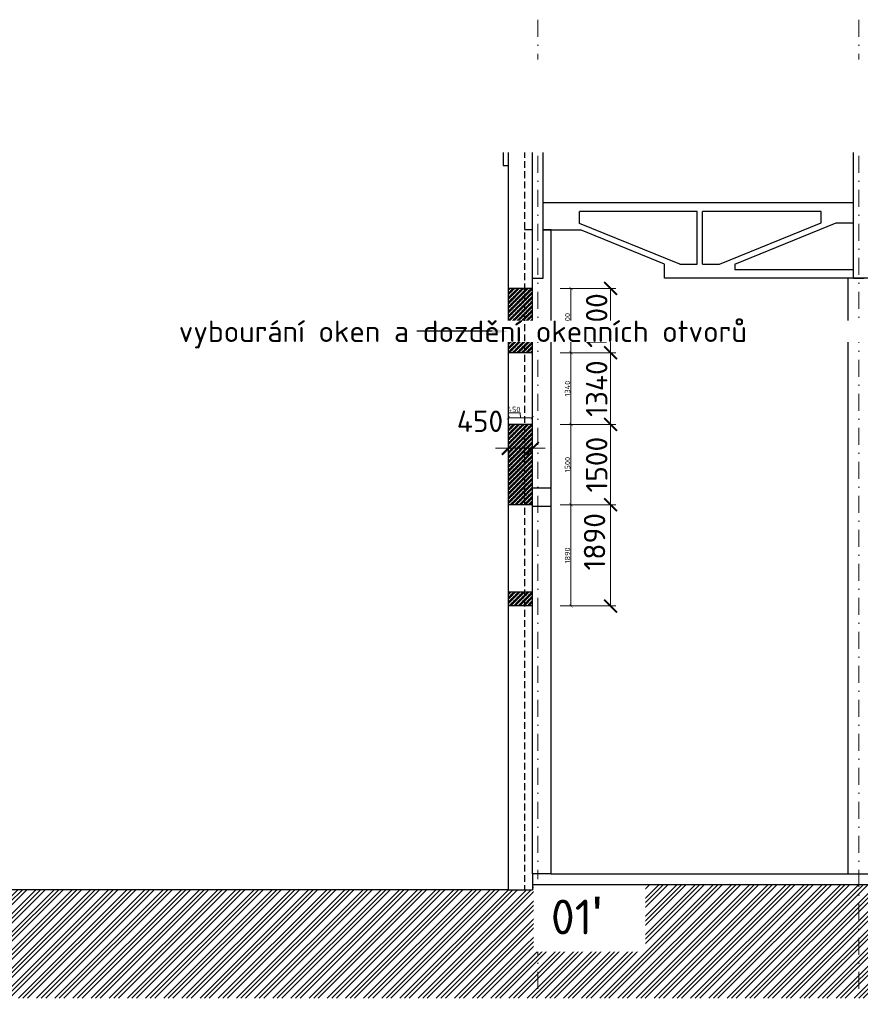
# Model space of a CAD drawing. Header units: millimetres. Extents: x -15830 to 4680139, y -28864 to 2281735.
# Tile 133 of 256: x 210250 to 225954, y 47208 to 65598. Entities that reach past the tile are written whole.
import ezdxf
from ezdxf import colors
from ezdxf.entities.mleader import LeaderData, LeaderLine
from ezdxf.math import Vec2, Vec3

# ---------------------------------------------------------------- set-up
doc = ezdxf.new("R2010")
doc.units = ezdxf.units.MM
doc.linetypes.add('DASHDOT', pattern=[25.4, 12.7, -6.35, 0, -6.35])
doc.linetypes.add('DASHED', pattern=[19.05, 12.7, -6.35])
doc.layers.add('0 @ 200', color=7, linetype='Continuous')
doc.layers.add('0 @ 50 (1)', color=7, linetype='Continuous')
doc.layers.add('A99_N_txt-popis-50', color=240, linetype='Continuous', lineweight=9)
doc.layers.add('A99_N_txt-popis-50 @ 200', color=240, linetype='Continuous', lineweight=9)
doc.styles.add('A99_kota', font='isocpeur.ttf', dxfattribs={"height": 2})
doc.styles.add('A99_popis', font='isocpeur.ttf')
doc.styles.add('ad_popis 100', font='isocpeur.ttf', dxfattribs={"height": 200})
doc.dimstyles.new('A99_kota_200 new', dxfattribs={"dimscale": 200, "dimtxt": 2, "dimasz": 1.2, "dimexe": 0.5, "dimexo": 1.5, "dimgap": 0.3, "dimtad": 1, "dimdec": 0, "dimzin": 3, "dimdsep": 46, "dimtxsty": 'A99_kota', "dimblk": 'ARCHTICK', "dimcen": 2.5, "dimazin": 2, "dimtfac": 0.75, "dimtdec": 0, "dimtmove": 2, "dimatfit": 0, "dimfxl": 0, "dimtolj": 1, "dimtzin": 0, "dimlwd": 5, "dimlwe": 5, "dimarcsym": 0})
pattern_1 = [(45, (-86071.05, 94283.25), (-42.426407, 42.426407), []), (45, (-86042.765, 94283.25), (-42.426407, 42.426407), []), (135, (-86023.026, 94288.85), (-42.426407, -42.426407), [40, -20]), (135, (-86008.883, 94302.99), (-42.426407, -42.426407), [40, -20])]

# ---------------------------------------------------------------- blocks, each defined once
blk = doc.blocks.new('_ArchTick')
at = {"color": 0, "linetype": 'ByBlock', "const_width": 0.15}
blk.add_lwpolyline([(-0.5, -0.5), (0.5, 0.5)], dxfattribs=at)
blk = doc.blocks.new('*D185')
at = {"color": 0, "linetype": 'Continuous', "lineweight": 5, "transparency": 16777216}
for p, q in [((219379, 57863), (219379, 57493)), ((219829, 57858), (219829, 57493)), ((219379, 57593), (219139, 57593)), ((219379, 57593), (219829, 57593)), ((219829, 57593), (220069, 57593))]:
    blk.add_line(p, q, dxfattribs=at)
at = {"layer": 'Defpoints', "color": 0, "linetype": 'Continuous', "transparency": 16777216}
for p in [(219379, 58163), (219829, 58158), (219829, 57593)]:
    blk.add_point(p, dxfattribs=at)
at = {"color": 0, "linetype": 'Continuous', "lineweight": 5, "transparency": 16777216, "xscale": 240, "yscale": 240, "zscale": 240}
blk.add_blockref('_ArchTick', (219379, 57593), dxfattribs=at)
at = {"color": 0, "linetype": 'Continuous', "lineweight": 5, "transparency": 16777216, "xscale": 240, "yscale": 240, "zscale": 240, "rotation": 180}
blk.add_blockref('_ArchTick', (219829, 57593), dxfattribs=at)
at = {"color": 0, "linetype": 'Continuous', "transparency": 16777216, "insert": (218849, 58098), "char_height": 400, "attachment_point": 5, "style": 'A99_kota'}
blk.add_mtext('\\A1;450', dxfattribs=at)
blk = doc.blocks.new('*D648')
at = {"color": 0, "linetype": 'Continuous', "lineweight": 5, "transparency": 16777216}
for p, q in [((219599, 58253), (219369, 58253)), ((219379, 58163), (219379, 58188)), ((219379, 58163), (219829, 58163)), ((219604, 58163), (219599, 58253)), ((219829, 58163), (219829, 58188))]:
    blk.add_line(p, q, dxfattribs=at)
at = {"layer": 'Defpoints', "color": 0, "linetype": 'Continuous', "transparency": 16777216}
for p in [(219379, 58163), (219829, 58163), (219829, 58158)]:
    blk.add_point(p, dxfattribs=at)
at = {"color": 0, "linetype": 'Continuous', "lineweight": 5, "transparency": 16777216, "xscale": 60, "yscale": 60, "zscale": 60, "rotation": 180}
blk.add_blockref('_ArchTick', (219379, 58163), dxfattribs=at)
at = {"color": 0, "linetype": 'Continuous', "lineweight": 5, "transparency": 16777216, "xscale": 60, "yscale": 60, "zscale": 60}
blk.add_blockref('_ArchTick', (219829, 58163), dxfattribs=at)
at = {"color": 0, "linetype": 'Continuous', "transparency": 16777216, "insert": (219484, 58318), "char_height": 100, "attachment_point": 5, "style": 'A99_kota'}
blk.add_mtext('\\A1;450', dxfattribs=at)
blk = doc.blocks.new('*D186')
at = {"color": 0, "linetype": 'Continuous', "lineweight": 5, "transparency": 16777216}
for p, q in [((220489, 60578), (221389, 60578)), ((221289, 60578), (221289, 59378)), ((220489, 59378), (221389, 59378))]:
    blk.add_line(p, q, dxfattribs=at)
at = {"layer": 'Defpoints', "color": 0, "linetype": 'Continuous', "transparency": 16777216}
for p in [(219829, 60578), (219829, 59378), (221289, 59378)]:
    blk.add_point(p, dxfattribs=at)
at = {"color": 0, "linetype": 'Continuous', "lineweight": 5, "transparency": 16777216, "xscale": 240, "yscale": 240, "zscale": 240}
for p, rotation in [((221289, 60578), 90), ((221289, 59378), 270)]:
    blk.add_blockref('_ArchTick', p, dxfattribs=dict(at, rotation=rotation))
at = {"color": 0, "linetype": 'Continuous', "transparency": 16777216, "insert": (221029, 59978), "char_height": 400, "attachment_point": 5, "rotation": 90, "style": 'A99_kota'}
blk.add_mtext('\\A1;1200', dxfattribs=at)
blk = doc.blocks.new('*D647')
at = {"color": 0, "linetype": 'Continuous', "lineweight": 5, "transparency": 16777216}
for p, q in [((220349, 60578), (220574, 60578)), ((220549, 60578), (220549, 59378)), ((220349, 59378), (220574, 59378))]:
    blk.add_line(p, q, dxfattribs=at)
at = {"layer": 'Defpoints', "color": 0, "linetype": 'Continuous', "transparency": 16777216}
for p in [(219829, 60578), (219829, 59378), (220549, 59378)]:
    blk.add_point(p, dxfattribs=at)
at = {"color": 0, "linetype": 'Continuous', "lineweight": 5, "transparency": 16777216, "xscale": 60, "yscale": 60, "zscale": 60}
for p, rotation in [((220549, 60578), 90), ((220549, 59378), 270)]:
    blk.add_blockref('_ArchTick', p, dxfattribs=dict(at, rotation=rotation))
at = {"color": 0, "linetype": 'Continuous', "transparency": 16777216, "insert": (220484, 59978), "char_height": 100, "attachment_point": 5, "rotation": 90, "style": 'A99_kota'}
blk.add_mtext('\\A1;1200', dxfattribs=at)
blk = doc.blocks.new('*D187')
at = {"color": 0, "linetype": 'Continuous', "lineweight": 5, "transparency": 16777216}
for p, q in [((220489, 59378), (221389, 59378)), ((221289, 59378), (221289, 58038)), ((220489, 58038), (221389, 58038))]:
    blk.add_line(p, q, dxfattribs=at)
at = {"layer": 'Defpoints', "color": 0, "linetype": 'Continuous', "transparency": 16777216}
for p in [(219679, 59378), (219679, 58038), (221289, 58038)]:
    blk.add_point(p, dxfattribs=at)
at = {"color": 0, "linetype": 'Continuous', "lineweight": 5, "transparency": 16777216, "xscale": 240, "yscale": 240, "zscale": 240}
for p, rotation in [((221289, 59378), 90), ((221289, 58038), 270)]:
    blk.add_blockref('_ArchTick', p, dxfattribs=dict(at, rotation=rotation))
at = {"color": 0, "linetype": 'Continuous', "transparency": 16777216, "insert": (221029, 58708), "char_height": 400, "attachment_point": 5, "rotation": 90, "style": 'A99_kota'}
blk.add_mtext('\\A1;1340', dxfattribs=at)
blk = doc.blocks.new('*D646')
at = {"color": 0, "linetype": 'Continuous', "lineweight": 5, "transparency": 16777216}
for p, q in [((220349, 59378), (220574, 59378)), ((220549, 59378), (220549, 58038)), ((220349, 58038), (220574, 58038))]:
    blk.add_line(p, q, dxfattribs=at)
at = {"layer": 'Defpoints', "color": 0, "linetype": 'Continuous', "transparency": 16777216}
for p in [(219679, 59378), (219679, 58038), (220549, 58038)]:
    blk.add_point(p, dxfattribs=at)
at = {"color": 0, "linetype": 'Continuous', "lineweight": 5, "transparency": 16777216, "xscale": 60, "yscale": 60, "zscale": 60}
for p, rotation in [((220549, 59378), 90), ((220549, 58038), 270)]:
    blk.add_blockref('_ArchTick', p, dxfattribs=dict(at, rotation=rotation))
at = {"color": 0, "linetype": 'Continuous', "transparency": 16777216, "insert": (220484, 58708), "char_height": 100, "attachment_point": 5, "rotation": 90, "style": 'A99_kota'}
blk.add_mtext('\\A1;1340', dxfattribs=at)
blk = doc.blocks.new('*D188')
at = {"color": 0, "linetype": 'Continuous', "lineweight": 5, "transparency": 16777216}
for p, q in [((220489, 58038), (221389, 58038)), ((221289, 58038), (221289, 56538)), ((220489, 56538), (221389, 56538))]:
    blk.add_line(p, q, dxfattribs=at)
at = {"layer": 'Defpoints', "color": 0, "linetype": 'Continuous', "transparency": 16777216}
for p in [(219679, 58038), (219679, 56538), (221289, 56538)]:
    blk.add_point(p, dxfattribs=at)
at = {"color": 0, "linetype": 'Continuous', "lineweight": 5, "transparency": 16777216, "xscale": 240, "yscale": 240, "zscale": 240}
for p, rotation in [((221289, 58038), 90), ((221289, 56538), 270)]:
    blk.add_blockref('_ArchTick', p, dxfattribs=dict(at, rotation=rotation))
at = {"color": 0, "linetype": 'Continuous', "transparency": 16777216, "insert": (221029, 57288), "char_height": 400, "attachment_point": 5, "rotation": 90, "style": 'A99_kota'}
blk.add_mtext('\\A1;1500', dxfattribs=at)
blk = doc.blocks.new('*D645')
at = {"color": 0, "linetype": 'Continuous', "lineweight": 5, "transparency": 16777216}
for p, q in [((220349, 58038), (220574, 58038)), ((220549, 58038), (220549, 56538)), ((220349, 56538), (220574, 56538))]:
    blk.add_line(p, q, dxfattribs=at)
at = {"layer": 'Defpoints', "color": 0, "linetype": 'Continuous', "transparency": 16777216}
for p in [(219679, 58038), (219679, 56538), (220549, 56538)]:
    blk.add_point(p, dxfattribs=at)
at = {"color": 0, "linetype": 'Continuous', "lineweight": 5, "transparency": 16777216, "xscale": 60, "yscale": 60, "zscale": 60}
for p, rotation in [((220549, 58038), 90), ((220549, 56538), 270)]:
    blk.add_blockref('_ArchTick', p, dxfattribs=dict(at, rotation=rotation))
at = {"color": 0, "linetype": 'Continuous', "transparency": 16777216, "insert": (220484, 57288), "char_height": 100, "attachment_point": 5, "rotation": 90, "style": 'A99_kota'}
blk.add_mtext('\\A1;1500', dxfattribs=at)
blk = doc.blocks.new('*D189')
at = {"color": 0, "linetype": 'Continuous', "lineweight": 5, "transparency": 16777216}
for p, q in [((220489, 56538), (221389, 56538)), ((221289, 56538), (221289, 54648)), ((220489, 54648), (221389, 54648))]:
    blk.add_line(p, q, dxfattribs=at)
at = {"layer": 'Defpoints', "color": 0, "linetype": 'Continuous', "transparency": 16777216}
for p in [(219679, 56538), (219829, 54648), (221289, 54648)]:
    blk.add_point(p, dxfattribs=at)
at = {"color": 0, "linetype": 'Continuous', "lineweight": 5, "transparency": 16777216, "xscale": 240, "yscale": 240, "zscale": 240}
for p, rotation in [((221289, 56538), 90), ((221289, 54648), 270)]:
    blk.add_blockref('_ArchTick', p, dxfattribs=dict(at, rotation=rotation))
at = {"color": 0, "linetype": 'Continuous', "transparency": 16777216, "insert": (220989, 55848), "char_height": 400, "attachment_point": 5, "rotation": 90, "style": 'A99_kota'}
blk.add_mtext('\\A1;1890', dxfattribs=at)
blk = doc.blocks.new('*D644')
at = {"color": 0, "linetype": 'Continuous', "lineweight": 5, "transparency": 16777216}
for p, q in [((220349, 56538), (220574, 56538)), ((220549, 56538), (220549, 54648)), ((220349, 54648), (220574, 54648))]:
    blk.add_line(p, q, dxfattribs=at)
at = {"layer": 'Defpoints', "color": 0, "linetype": 'Continuous', "transparency": 16777216}
for p in [(219679, 56538), (219829, 54648), (220549, 54648)]:
    blk.add_point(p, dxfattribs=at)
at = {"color": 0, "linetype": 'Continuous', "lineweight": 5, "transparency": 16777216, "xscale": 60, "yscale": 60, "zscale": 60}
for p, rotation in [((220549, 56538), 90), ((220549, 54648), 270)]:
    blk.add_blockref('_ArchTick', p, dxfattribs=dict(at, rotation=rotation))
at = {"color": 0, "linetype": 'Continuous', "transparency": 16777216, "insert": (220484, 55593), "char_height": 100, "attachment_point": 5, "rotation": 90, "style": 'A99_kota'}
blk.add_mtext('\\A1;1890', dxfattribs=at)
blk = doc.blocks.new('*U834')
at = {"layer": '0 @ 200', "linetype": 'Continuous'}
dim = blk.add_linear_dim(base=(219829, 57593.3), p1=(219379, 58163.3), p2=(219829, 58158.3), dimstyle='A99_kota_200 new', override={"dimscale": 200, "dimtix": 1, "dimtofl": 1, "dimtmove": 1, "dimatfit": 0}, dxfattribs=at)
dim.commit()
dim.dimension.update_dxf_attribs({"geometry": '*D185', "text_midpoint": (218849, 57838.3), "dimtype": 128})
at = {"layer": '0 @ 50 (1)', "linetype": 'Continuous'}
dim = blk.add_linear_dim(base=(219829, 58163.3), p1=(219379, 58163.3), p2=(219829, 58158.3), dimstyle='A99_kota_200 new', override={"dimscale": 50, "dimtix": 1, "dimtofl": 1, "dimtmove": 1, "dimatfit": 0}, dxfattribs=at)
dim.commit()
dim.dimension.update_dxf_attribs({"geometry": '*D648', "text_midpoint": (219584, 58253.3), "dimtype": 128})
blk = doc.blocks.new('*U835')
at = {"layer": '0 @ 200', "linetype": 'Continuous'}
dim = blk.add_linear_dim(base=(221289, 59378.3), p1=(219829, 60578.3), p2=(219829, 59378.3), angle=90, dimstyle='A99_kota_200 new', override={"dimscale": 200, "dimtix": 1, "dimtofl": 1, "dimtmove": 2, "dimatfit": 0}, dxfattribs=at)
dim.commit()
dim.dimension.update_dxf_attribs({"geometry": '*D186', "text_midpoint": (221029, 59978.3)})
at = {"layer": '0 @ 50 (1)', "linetype": 'Continuous'}
dim = blk.add_linear_dim(base=(220549, 59378.3), p1=(219829, 60578.3), p2=(219829, 59378.3), angle=90, dimstyle='A99_kota_200 new', override={"dimscale": 50, "dimtix": 1, "dimtofl": 1, "dimtmove": 2, "dimatfit": 0}, dxfattribs=at)
dim.commit()
dim.dimension.update_dxf_attribs({"geometry": '*D647', "text_midpoint": (220484, 59978.3)})
blk = doc.blocks.new('*U836')
at = {"layer": '0 @ 200', "linetype": 'Continuous'}
dim = blk.add_linear_dim(base=(221289, 58038.3), p1=(219679, 59378.3), p2=(219679, 58038.3), angle=90, dimstyle='A99_kota_200 new', override={"dimscale": 200, "dimtix": 1, "dimtofl": 1, "dimtmove": 2, "dimatfit": 0}, dxfattribs=at)
dim.commit()
dim.dimension.update_dxf_attribs({"geometry": '*D187', "text_midpoint": (221029, 58708.3)})
at = {"layer": '0 @ 50 (1)', "linetype": 'Continuous'}
dim = blk.add_linear_dim(base=(220549, 58038.3), p1=(219679, 59378.3), p2=(219679, 58038.3), angle=90, dimstyle='A99_kota_200 new', override={"dimscale": 50, "dimtix": 1, "dimtofl": 1, "dimtmove": 2, "dimatfit": 0}, dxfattribs=at)
dim.commit()
dim.dimension.update_dxf_attribs({"geometry": '*D646', "text_midpoint": (220484, 58708.3)})
blk = doc.blocks.new('*U837')
at = {"layer": '0 @ 200', "linetype": 'Continuous'}
dim = blk.add_linear_dim(base=(221289, 56538.3), p1=(219679, 58038.3), p2=(219679, 56538.3), angle=90, dimstyle='A99_kota_200 new', override={"dimscale": 200, "dimtix": 1, "dimtofl": 1, "dimtmove": 2, "dimatfit": 0}, dxfattribs=at)
dim.commit()
dim.dimension.update_dxf_attribs({"geometry": '*D188', "text_midpoint": (221029, 57288.3)})
at = {"layer": '0 @ 50 (1)', "linetype": 'Continuous'}
dim = blk.add_linear_dim(base=(220549, 56538.3), p1=(219679, 58038.3), p2=(219679, 56538.3), angle=90, dimstyle='A99_kota_200 new', override={"dimscale": 50, "dimtix": 1, "dimtofl": 1, "dimtmove": 2, "dimatfit": 0}, dxfattribs=at)
dim.commit()
dim.dimension.update_dxf_attribs({"geometry": '*D645', "text_midpoint": (220484, 57288.3)})
blk = doc.blocks.new('*U838')
at = {"layer": '0 @ 200', "linetype": 'Continuous'}
dim = blk.add_linear_dim(base=(221289, 54648.3), p1=(219679, 56538.3), p2=(219829, 54648.3), angle=90, dimstyle='A99_kota_200 new', override={"dimscale": 200, "dimtix": 1, "dimtofl": 1, "dimtmove": 2, "dimatfit": 0}, dxfattribs=at)
dim.commit()
dim.dimension.update_dxf_attribs({"geometry": '*D189', "text_midpoint": (220989, 55848.3), "dimtype": 128})
at = {"layer": '0 @ 50 (1)', "linetype": 'Continuous'}
dim = blk.add_linear_dim(base=(220549, 54648.3), p1=(219679, 56538.3), p2=(219829, 54648.3), angle=90, dimstyle='A99_kota_200 new', override={"dimscale": 50, "dimtix": 1, "dimtofl": 1, "dimtmove": 2, "dimatfit": 0}, dxfattribs=at)
dim.commit()
dim.dimension.update_dxf_attribs({"geometry": '*D644', "text_midpoint": (220484, 55593.3)})
blk = doc.blocks.new('*U1031')
at = {"layer": 'A99_N_txt-popis-50 @ 200', "lineweight": 9}
ml = blk.add_multileader_mtext('Standard', dxfattribs=at)
ml.set_content('\\A1;{\\C256;odvodňovací systém \\Pbude součásti \\Pdodávky opláštění}', color=1, style='A99_popis')
ml.set_leader_properties(color=256, linetype='ByLayer', lineweight=-1)
ml.build(insert=Vec2(0, 0))
ml.multileader.update_dxf_attribs({"dogleg_length": 1, "arrow_head_size": 300, "scale": 200})
ctx = ml.context
ctx.base_point, ctx.scale, ctx.char_height, ctx.arrow_head_size, ctx.landing_gap_size, ctx.plane_origin = Vec3(114277, 64593), 200, 400, 300, 250, Vec3(117789, 60438)
notes = []
notes.append((ctx, [(1, (1, 1, 0), (124507, 64593), (-1, 0), 4890, [(0, [(125182, 62678)], 0, [])])]))
ctx.mtext.insert, ctx.mtext.width, ctx.mtext.defined_height, ctx.mtext.flow_direction = Vec3(114527, 64853), 5020, 63.5, 5
ctx.mtext.has_bg_fill, ctx.mtext.bg_color, ctx.mtext.bg_scale_factor, ctx.mtext.bg_transparency, ctx.mtext.use_window_bg_color = 1, -1073741824, 1, 0, 1
for ctx, leaders in notes:
    for number, flags, end, landing, length, lines in leaders:
        leader = LeaderData()
        leader.index, (leader.has_last_leader_line, leader.has_dogleg_vector, leader.attachment_direction) = number, flags
        leader.last_leader_point, leader.dogleg_vector, leader.dogleg_length = Vec3(end), Vec3(landing), length
        for number, points, colour, breaks in lines:
            line = LeaderLine()
            line.index, line.vertices, line.color, line.breaks = number, Vec3.list(points), colors.encode_raw_color(colour), breaks
            leader.lines.append(line)
        ctx.leaders.append(leader)

msp = doc.modelspace()

# ---------------------------------------------------------------- hatches: boundary and pattern name
at = {"layer": '0 @ 200', "linetype": 'Continuous', "lineweight": 0, "transparency": 33554585}
h = msp.add_hatch(dxfattribs=at)
h.set_pattern_fill('ZDIVO-PLYNOSILIK', color=30, scale=0.1)
h.set_pattern_definition(pattern_1)
h.paths.add_polyline_path([(219378.95, 60578.252), (219828.95, 60578.252), (219828.95, 59378.252), (219378.95, 59378.252)])
h = msp.add_hatch(dxfattribs=at)
h.set_pattern_fill('ZDIVO-PLYNOSILIK', color=30, scale=0.1)
h.set_pattern_definition(pattern_1)
h.paths.add_polyline_path([(219378.95, 58038.252), (219828.95, 58038.252), (219828.95, 56538.252), (219378.95, 56538.252)])
h = msp.add_hatch(dxfattribs=at)
h.set_pattern_fill('ZDIVO-PLYNOSILIK', color=30, scale=0.1)
h.set_pattern_definition(pattern_1)
h.paths.add_polyline_path([(219378.95, 54908.252), (219828.95, 54908.252), (219828.95, 54653.252), (219378.95, 54653.252)])
at = {"layer": '0 @ 200', "linetype": 'Continuous', "lineweight": 0}
h = msp.add_hatch(dxfattribs=at)
h.set_pattern_fill('ZEM_PUVODNI', color=256, scale=0.3, angle=90)
h.set_pattern_definition([(225, (-794946.05, 268613.25), (169.705627, -169.705627), []), (225, (-795030.9, 268613.25), (169.705627, -169.705627), []), (225, (-795115.76, 268613.25), (169.705627, -169.705627), [])])
h.paths.add_polyline_path([(210058.95, 49348.252), (210058.95, 47323.252), (369396.45, 47323.252), (369396.45, 49228.252), (365028.95, 49228.252), (365028.95, 49448.252), (219828.95, 49448.252), (219828.95, 49348.252), (219378.95, 49348.252)])

# ---------------------------------------------------------------- linework, layer by layer
at = {"linetype": 'DASHDOT', "lineweight": 5, "ltscale": 25}
msp.add_line((219928.95, 65598.252), (219928.95, 47208.252), dxfattribs=at)
at = {"color": 1, "linetype": 'DASHDOT', "lineweight": 5, "ltscale": 25}
msp.add_line((225928.95, 65598.252), (225928.95, 47208.252), dxfattribs=at)
for p, q in [((219278.95, 63848.966), (219278.95, 63949.204)), ((219278.95, 63949.204), (219678.95, 63949.204)), ((219278.95, 63848.966), (219278.95, 62874.624)), ((219378.95, 63848.966), (219278.95, 63848.966)), ((219378.95, 49348.252), (219378.95, 63848.966)), ((219678.95, 63729.204), (219678.95, 63949.204)), ((219678.95, 63729.204), (226028.95, 63729.204)), ((219678.95, 63528.728), (226028.95, 63528.728)), ((219828.95, 49648.252), (219828.95, 63528.728)), ((219828.95, 60768.252), (219828.95, 63328.252)), ((219828.95, 60768.252), (219828.95, 63328.252)), ((220028.95, 63328.252), (219828.95, 63328.252)), ((220028.95, 60768.252), (220028.95, 63328.252)), ((220028.95, 60768.252), (220028.95, 63328.252)), ((225828.95, 60768.252), (225828.95, 63328.252)), ((226028.95, 63328.252), (225828.95, 63328.252)), ((225828.95, 63132.769), (220028.95, 63132.769)), ((219278.95, 62874.624), (219378.95, 62874.624)), ((225828.95, 62178.252), (220028.95, 62178.252)), ((222903.95, 62017.317), (220705.768, 62017.317)), ((220705.768, 61794.383), (220705.768, 62017.317)), ((222903.95, 61030.123), (222903.95, 62017.317)), ((225221.644, 62017.317), (223003.95, 62017.317)), ((223003.95, 61030.123), (223003.95, 62017.317)), ((225221.644, 61802.329), (225221.644, 62017.317)), ((222582.435, 61030.123), (220705.768, 61794.383)), ((223325.466, 61030.123), (225221.644, 61802.329)), ((223609.45, 61030.123), (225505.628, 61802.329)), ((225505.628, 61802.329), (225828.95, 61802.329)), ((219828.95, 61671.394), (219678.95, 61671.394)), ((220178.95, 61671.394), (220028.95, 61671.394)), ((220028.95, 61671.394), (220723.789, 61671.394)), ((220178.95, 49648.252), (220178.95, 61671.394)), ((220178.95, 49648.252), (220178.95, 61671.394)), ((222298.45, 61030.123), (220723.789, 61671.394)), ((222298.45, 60768.252), (222298.45, 61030.123)), ((222582.435, 61030.123), (222903.95, 61030.123)), ((223003.95, 61030.123), (223325.466, 61030.123)), ((223609.45, 61030.123), (223609.45, 60929.187)), ((225828.95, 60929.187), (223609.45, 60929.187)), ((219828.95, 60768.252), (220028.95, 60768.252)), ((229559.45, 60768.252), (222298.45, 60768.252)), ((225728.95, 49648.252), (225728.95, 60768.252)), ((225828.95, 60768.252), (226028.95, 60768.252)), ((220178.95, 56847.869), (219828.95, 56847.869)), ((220178.95, 56847.869), (219828.95, 56847.869)), ((220178.95, 56508.252), (219828.95, 56508.252)), ((220178.95, 56508.252), (219828.95, 56508.252)), ((220178.95, 49648.252), (364728.95, 49648.252)), ((219378.95, 49348.252), (210043.95, 49348.252))]:
    msp.add_line(p, q)
for points in [[(219828.95, 60578.252), (219378.95, 60578.252)], [(219828.95, 59378.252), (219378.95, 59378.252)], [(219828.95, 58038.252), (219378.95, 58038.252)], [(219828.95, 56538.252), (219378.95, 56538.252)], [(219828.95, 54908.252), (219378.95, 54908.252)], [(219828.95, 54648.252), (219378.95, 54648.252)], [(220178.95, 49648.252), (219828.95, 49648.252)]]:
    msp.add_lwpolyline(points)

# ---------------------------------------------------------------- block references
for name in ['*U835', '*U836', '*U834', '*U837', '*U838']:
    msp.add_blockref(name, (0, 0))

# ---------------------------------------------------------------- next in the draw order: texts
at = {"color": 1, "lineweight": 0, "insert": (220173.95, 49218.252), "char_height": 650, "attachment_point": 1, "style": 'ad_popis 100', "bg_fill": 2}
msp.add_mtext_dynamic_manual_height_columns("01{\\fArial|b0|i0|c238|p34;\\H1.08333x;'}", width=1436.48184, gutter_width=1000, heights=[0], dxfattribs=at)

# ---------------------------------------------------------------- next in the draw order: leaders
at = {"layer": '0 @ 200', "lineweight": 9}
ml = msp.add_multileader_mtext('Standard', dxfattribs=at)
ml.set_content('\\A1;{\\C256;vybourání oken a dozdění okenních otvorů}', color=1, style='A99_popis')
ml.set_leader_properties(color=256, linetype='ByLayer', lineweight=-1)
ml.build(insert=Vec2(0, 0))
ml.multileader.update_dxf_attribs({"dogleg_length": 1, "arrow_head_size": 300, "scale": 200})
ctx = ml.context
ctx.base_point, ctx.scale, ctx.char_height, ctx.arrow_head_size, ctx.landing_gap_size, ctx.plane_origin = Vec3(212971.45, 59778.019), 200, 400, 300, 250, Vec3(215113.95, 48932.228)
notes = []
notes.append((ctx, [(1, (1, 1, 0), (218256.45, 59778.019), (-1, 0), 585, [(0, [(219378.95, 59778.252)], 0, [])])]))
ctx.mtext.insert, ctx.mtext.width, ctx.mtext.defined_height, ctx.mtext.flow_direction = Vec3(213221.45, 59978.019), 4450, 1693.333, 5
ctx.mtext.has_bg_fill, ctx.mtext.bg_color, ctx.mtext.bg_scale_factor, ctx.mtext.bg_transparency, ctx.mtext.use_window_bg_color = 1, -1073741824, 1, 0, 1
for ctx, leaders in notes:
    for number, flags, end, landing, length, lines in leaders:
        leader = LeaderData()
        leader.index, (leader.has_last_leader_line, leader.has_dogleg_vector, leader.attachment_direction) = number, flags
        leader.last_leader_point, leader.dogleg_vector, leader.dogleg_length = Vec3(end), Vec3(landing), length
        for number, points, colour, breaks in lines:
            line = LeaderLine()
            line.index, line.vertices, line.color, line.breaks = number, Vec3.list(points), colors.encode_raw_color(colour), breaks
            leader.lines.append(line)
        ctx.leaders.append(leader)

# ---------------------------------------------------------------- next in the draw order: linework, layer by layer
msp.add_line((219828.95, 49448.252), (364728.95, 49448.252))
at = {"color": 7, "linetype": 'DASHED', "ltscale": 10}
msp.add_lwpolyline([(219678.95, 63528.728), (219678.95, 49348.252)], dxfattribs=at)
for points in [[(219828.95, 49648.252), (219828.95, 49348.252)], [(219378.95, 49348.252), (219828.95, 49348.252)]]:
    msp.add_lwpolyline(points)

# ---------------------------------------------------------------- next in the draw order: block references
at = {"layer": 'A99_N_txt-popis-50'}
msp.add_blockref('*U1031', (0, 0), dxfattribs=at)

doc.saveas('drawing.dxf')
